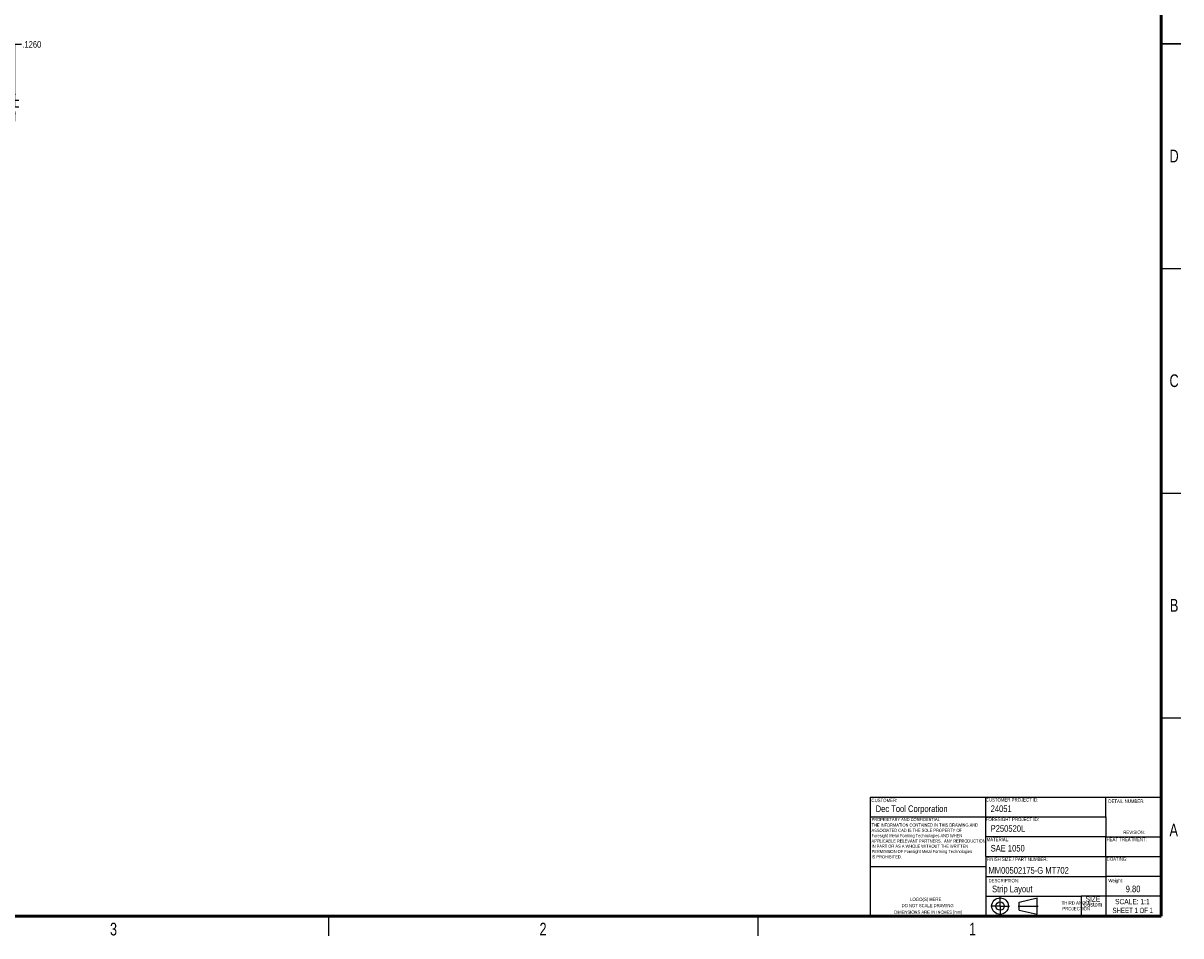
# Model space of a CAD drawing. Header units: inches. Extents: x -122 to 123, y -201 to 75.
# Tile 153 of 191: x -5 to 17, y 41 to 58. Entities that reach past the tile are written whole.
import ezdxf

# ---------------------------------------------------------------- set-up
doc = ezdxf.new("R2010")
doc.units = ezdxf.units.IN
doc.header["$MEASUREMENT"] = 0
doc.header["$PDSIZE"] = -1
doc.linetypes.add('CENTERX2', pattern=[0.8, 0.5, -0.1, 0.1, -0.1])
for name, color, linetype in [('DIMENSIONS', 171, 'Continuous'), ('TITLE_BLOCK_LINES', 8, 'Continuous'), ('TITLE_BLOCK_TEXT', 7, 'Continuous')]:
    doc.layers.add(name, color=color, linetype=linetype)
doc.styles.add('SLDTEXTSTYLE0', font='TXT', dxfattribs={"width": 0.75})
doc.styles.add('SLDTEXTSTYLE1', font='TXT', dxfattribs={"width": 0.6875})
doc.dimstyles.new('SLDDIMSTYLE1', dxfattribs={"dimtxt": 0.125, "dimasz": 0.13, "dimexe": 0, "dimexo": 0.0625, "dimgap": 0.03125, "dimtad": 0, "dimtih": 1, "dimtoh": 1, "dimdec": 4, "dimrnd": 1e-09, "dimzin": 4, "dimdsep": 46, "dimtxsty": 'SLDTEXTSTYLE0', "dimsah": 1, "dimcen": 0.09, "dimadec": 0, "dimazin": 1, "dimtfac": 1, "dimtdec": 4, "dimtmove": 0, "dimatfit": 0, "dimfxl": 1, "dimfrac": 2, "dimtolj": 1, "dimtzin": 12, "dimarcsym": 0})

# ---------------------------------------------------------------- blocks, each defined once
blk = doc.blocks.new('_D_17')
at = {"layer": 'Defpoints', "color": 0}
for p in [(-4.743, 56.764), (-4.883, 56.638), (-4.883, 56.638), (-4.743, 56.638)]:
    blk.add_point(p, dxfattribs=at)
at = {"layer": 'DIMENSIONS', "color": 0, "lineweight": -2}
for p, q in [((-4.753, 57.828), (-4.883, 57.828)), ((-4.883, 57.828), (-4.883, 56.764)), ((-4.805, 56.764), (-4.883, 56.764)), ((-4.883, 56.764), (-4.883, 56.638)), ((-4.883, 56.638), (-4.883, 56.764)), ((-4.805, 56.638), (-4.883, 56.638)), ((-4.883, 56.508), (-4.883, 56.378))]:
    blk.add_line(p, q, dxfattribs=at)
at = {"layer": 'DIMENSIONS', "color": 0}
for points in [[(-4.904, 56.894), (-4.861, 56.894), (-4.883, 56.764)], [(-4.861, 56.508), (-4.904, 56.508), (-4.883, 56.638)]]:
    blk.add_solid(points, dxfattribs=at)
at = {"layer": 'DIMENSIONS', "color": 0, "insert": (-4.557, 57.89), "char_height": 0.125, "attachment_point": 2, "style": 'SLDTEXTSTYLE0'}
blk.add_mtext('\\A1;.1260', dxfattribs=at)

msp = doc.modelspace()

# ---------------------------------------------------------------- linework, layer by layer
at = {"color": 7, "linetype": 'Continuous', "lineweight": 50}
for p, q in [((16.80396, 74.33823), (16.80396, 41.33823)), ((16.80396, 41.33823), (-47.19604, 41.33823))]:
    msp.add_line(p, q, dxfattribs=at)
at = {"color": 7, "linetype": 'Continuous', "lineweight": 25}
for p, q in [((17.179, 57.83823), (16.80392, 57.83823)), ((16.80396, 57.83823), (17.17896, 57.83823)), ((16.80396, 53.58823), (17.17896, 53.58823)), ((16.80396, 49.33823), (17.17896, 49.33823)), ((16.80396, 45.08823), (17.17896, 45.08823)), ((1.05396, 41.33823), (1.05396, 40.96323)), ((9.17896, 41.33823), (9.17896, 40.96323))]:
    msp.add_line(p, q, dxfattribs=at)
at = {"layer": 'TITLE_BLOCK_LINES'}
for p, q in [((11.30251, 43.58823), (11.30251, 43.21323)), ((11.30251, 43.58823), (13.49156, 43.58823)), ((13.49156, 43.58823), (15.76034, 43.58823)), ((13.49156, 43.21323), (13.49156, 43.58823)), ((15.76034, 43.58823), (16.80396, 43.58823)), ((15.76034, 43.21323), (15.76034, 43.58823)), ((16.80396, 43.58823), (16.80396, 42.83823)), ((11.30251, 43.21323), (11.30251, 42.83823)), ((11.30251, 43.21323), (13.49156, 43.21323)), ((13.49156, 42.83823), (13.49156, 43.21323)), ((13.49156, 43.21323), (15.76034, 43.21323)), ((15.76034, 43.21323), (15.76034, 42.83823)), ((11.30251, 42.83823), (11.30251, 42.46323)), ((15.76034, 42.83823), (13.49156, 42.83823)), ((13.49156, 42.46323), (13.49156, 42.83823)), ((15.76034, 42.83823), (16.80396, 42.83823)), ((15.76034, 42.46323), (15.76034, 42.83823)), ((16.80396, 42.46323), (16.80396, 42.83823)), ((11.30251, 42.46323), (11.30251, 42.08823)), ((11.30251, 42.27573), (13.49156, 42.27573)), ((13.49156, 42.46323), (15.76034, 42.46323)), ((13.49156, 42.46323), (13.49156, 42.08823)), ((15.76034, 42.46323), (16.80396, 42.46323)), ((15.76034, 42.46323), (15.76034, 42.08823)), ((16.80396, 42.08823), (16.80396, 42.46323)), ((11.30251, 42.08823), (11.30251, 41.71323)), ((13.49156, 42.08823), (15.76034, 42.08823)), ((13.49156, 42.08823), (13.49156, 41.71323)), ((16.80396, 42.08823), (15.76034, 42.08823)), ((15.76034, 42.08823), (15.76034, 41.71323)), ((16.80396, 42.08823), (16.80396, 41.71323)), ((11.30251, 41.71323), (11.30251, 41.33823)), ((13.49156, 41.71323), (15.29432, 41.71323)), ((13.49156, 41.71323), (13.49156, 41.33823)), ((13.75975, 41.52573), (13.75975, 41.70064)), ((14.12348, 41.60202), (14.4609, 41.68014)), ((14.4609, 41.37131), (14.4609, 41.68014)), ((15.29432, 41.71323), (15.29432, 41.33823)), ((16.80396, 41.71323), (15.29432, 41.71323)), ((15.76034, 41.71323), (15.76034, 41.33823)), ((16.80396, 41.33823), (16.80396, 41.71323)), ((13.75975, 41.52573), (13.75975, 41.35081)), ((14.12348, 41.44944), (14.12348, 41.60202)), ((14.12348, 41.44944), (14.4609, 41.37131)), ((11.30251, 41.33823), (15.29432, 41.33823)), ((15.29432, 41.33823), (16.80396, 41.33823))]:
    msp.add_line(p, q, dxfattribs=at)
at = {"layer": 'TITLE_BLOCK_LINES', "linetype": 'CENTERX2'}
for p, q in [((13.75975, 41.52573), (13.58483, 41.52573)), ((13.75975, 41.52573), (13.93467, 41.52573)), ((14.10474, 41.52573), (14.47954, 41.52573))]:
    msp.add_line(p, q, dxfattribs=at)
at = {"layer": 'TITLE_BLOCK_LINES'}
for radius in [0.15625, 0.07813]:
    msp.add_circle((13.75975, 41.52573), radius, dxfattribs=at)

# ---------------------------------------------------------------- texts
at = {"color": 7, "linetype": 'Continuous', "lineweight": 0, "char_height": 0.24, "attachment_point": 2, "style": 'SLDTEXTSTYLE0'}
for s, insert in [('D', (17.05121, 55.83581)), ('C', (17.05146, 51.58581)), ('B', (17.05213, 47.33581)), ('A', (17.04438, 43.08581)), ('3', (-3.01095, 41.21081)), ('2', (5.11405, 41.21081)), ('1', (13.23905, 41.21081))]:
    msp.add_mtext(s, dxfattribs=dict(at, insert=insert))
at = {"layer": 'TITLE_BLOCK_TEXT'}
for s, insert, char_height, attachment_point, style in [('CUSTOMER:', (11.32558, 43.55795), 0.065, 1, 'SLDTEXTSTYLE0'), ('Dec Tool Corporation', (11.40601, 43.43065), 0.125, 1, 'SLDTEXTSTYLE0'), ('CUSTOMER PROJECT ID:', (13.48938, 43.569), 0.065, 1, 'SLDTEXTSTYLE0'), ('24051', (13.58158, 43.43065), 0.125, 1, 'SLDTEXTSTYLE0'), ('DETAIL NUMBER:', (15.80837, 43.54314), 0.065, 1, 'SLDTEXTSTYLE0'), ('PROPRIETARY AND CONFIDENTIAL', (11.32792, 43.19535), 0.06, 1, 'SLDTEXTSTYLE0'), ('FORESIGHT PROJECT ID:', (13.48938, 43.19907), 0.065, 1, 'SLDTEXTSTYLE0'), ('THE INFORMATION CONTAINED IN THIS DRAWING AND ^JASSOCIATED CAD IS THE SOLE PROPERTY OF ^JForesight Metal Forming Technologies AND WHEN ^JAPPLICABLE RELEVANT PARTNERS.  ANY REPRODUCTION ^JIN PART OR AS A WHOLE WITHOUT THE WRITTEN ^JPERMISSION OF Foresight Metal Forming Technologies ^JIS PROHIBITED.', (11.32792, 43.08886), 0.06, 1, 'SLDTEXTSTYLE0'), ('P250520L', (13.58158, 43.05658), 0.125, 1, 'SLDTEXTSTYLE0'), ('REVISION:', (16.08969, 42.95587), 0.065, 1, 'SLDTEXTSTYLE0'), ('MATERIAL:', (13.50407, 42.81935), 0.065, 1, 'SLDTEXTSTYLE0'), ('HEAT TREATMENT:', (15.77365, 42.81935), 0.065, 1, 'SLDTEXTSTYLE0'), ('SAE 1050', (13.58158, 42.68343), 0.125, 1, 'SLDTEXTSTYLE0'), ('FINISH SIZE / PART NUMBER:', (13.50407, 42.44522), 0.065, 1, 'SLDTEXTSTYLE0'), ('MM00502175-G MT702', (13.54083, 42.26451), 0.125, 1, 'SLDTEXTSTYLE0'), ('COATING:', (15.77482, 42.44985), 0.065, 1, 'SLDTEXTSTYLE0'), ('DESCRIPTION:', (13.54084, 42.04114), 0.065, 1, 'SLDTEXTSTYLE0'), ('Strip Layout', (13.60822, 41.91331), 0.125, 1, 'SLDTEXTSTYLE0'), ('Weight:', (15.80837, 42.04114), 0.065, 1, 'SLDTEXTSTYLE0'), ('9.80', (16.27531, 41.91331), 0.125, 2, 'SLDTEXTSTYLE0'), ('LOGO(S) HERE', (12.0561, 41.68684), 0.065, 1, 'SLDTEXTSTYLE0'), ('THIRD ANGLE^JPROJECTION', (15.19906, 41.61884), 0.065, 2, 'SLDTEXTSTYLE0'), ('SIZE', (15.51527, 41.70945), 0.1, 2, 'SLDTEXTSTYLE0'), ('SCALE: 1:1', (16.26222, 41.66164), 0.1, 2, 'SLDTEXTSTYLE0'), ('DIMENSIONS ARE IN INCHES [mm]', (12.39949, 41.44254), 0.0625, 2, 'SLDTEXTSTYLE0'), ('DO NOT SCALE DRAWING', (12.38877, 41.56813), 0.0625, 2, 'SLDTEXTSTYLE0'), ('Custom', (15.51174, 41.6008), 0.083333, 2, 'SLDTEXTSTYLE0'), ('SHEET 1 OF 1', (16.2698, 41.49426), 0.1, 2, 'SLDTEXTSTYLE1')]:
    msp.add_mtext(s, dxfattribs=dict(at, insert=insert, char_height=char_height, attachment_point=attachment_point, style=style))

# ---------------------------------------------------------------- dimensions: what is measured, and where the dimension line sits
at = {"layer": 'DIMENSIONS'}
dim = msp.add_linear_dim(base=(-4.88277, 56.63754), p1=(-4.74283, 56.76353), p2=(-4.74283, 56.63754), angle=90, dimstyle='SLDDIMSTYLE1', dxfattribs=at)
dim.commit()
dim.dimension.update_dxf_attribs({"geometry": '_D_17', "text_midpoint": (-4.55746, 57.82766), "dimtype": 160})

doc.saveas('drawing.dxf')
